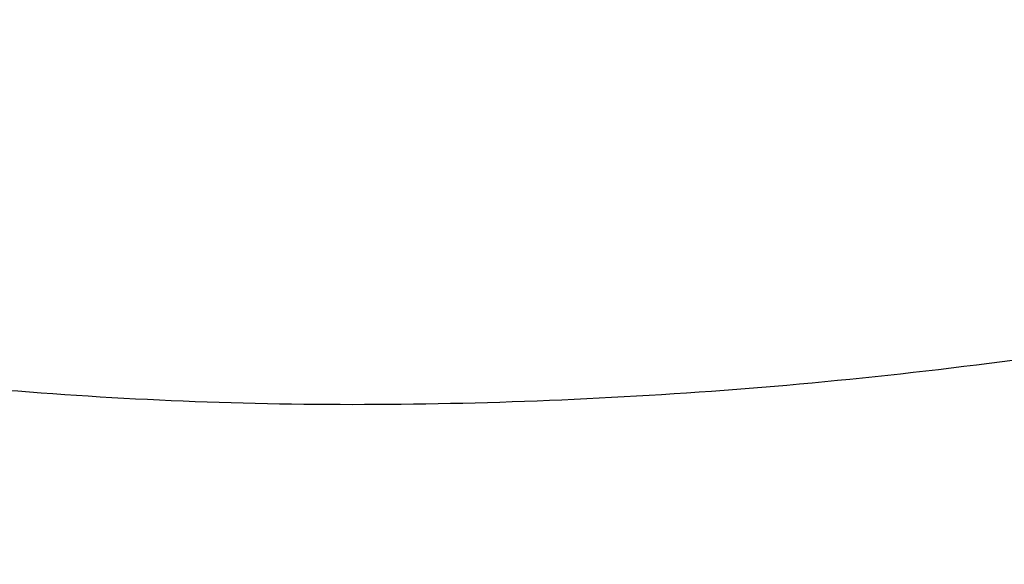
# Model space of a CAD drawing. Header units: millimetres. Extents: x -58 to 450, y 437 to 1028.
# Tile 153 of 256: x -37.853 to -36.92, y 496.368 to 496.884. Entities that reach past the tile are written whole.
import ezdxf

# ---------------------------------------------------------------- set-up
doc = ezdxf.new("R2010")
doc.units = ezdxf.units.MM
doc.layers.add('Calque 07', color=7, linetype='Continuous', true_color=0x834900)
doc.layers.add('chaise 2$Calque 05', color=7, linetype='Continuous', true_color=0x000000)

msp = doc.modelspace()

# ---------------------------------------------------------------- linework, layer by layer
at = {"layer": 'Calque 07'}
for points, weights in [([(-38.06467, 496.55073, 158.57089), (-34.14436, 496.09016, 157.92362), (-33.41955, 499.49787, 159.88873)], [1, 0.707107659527, 1]), ([(-37.70472, 494.78974, 162.00381), (-33.78443, 494.3292, 161.35655), (-33.10797, 497.97334, 162.86061)], [1, 0.707109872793, 1]), ([(-37.15897, 493.28338, 166.38115), (-33.23867, 492.82283, 165.73388), (-32.63583, 496.67017, 166.64745)], [1, 0.707109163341, 1])]:
    msp.add_rational_spline(points, weights, degree=2, dxfattribs=at)
for points in [[(-38.36774, 498.52218, 260.38969), (-30.03706, 497.54343, 259.01427), (-21.70637, 496.56469, 257.63885)], [(-43.96597, 496.83784, 227.68086), (-35.63529, 495.85911, 226.30543), (-27.30461, 494.88038, 224.92999)], [(-44.66685, 496.63004, 223.58362), (-36.33617, 495.65132, 222.20819), (-28.00549, 494.6726, 220.83275)], [(-45.36979, 496.42188, 219.47421), (-37.03911, 495.44316, 218.09877), (-28.70843, 494.46444, 216.72333)]]:
    msp.add_open_spline(points, degree=2, dxfattribs=at)
at = {"layer": 'chaise 2$Calque 05'}
msp.add_open_spline([(-37.83851, 534.17156, 621.70274), (-37.35817, 528.44576, 621.62277), (-35.373, 517.00166, 621.25168), (-29.40664, 500.59178, 620.1457), (-21.71439, 487.37025, 618.79351), (-15.85298, 479.98935, 617.82215), (-13.4668, 477.30187, 617.43625)], degree=3, knots=[0.762562, 0.762562, 0.762562, 0.762562, 162.450312, 326.36027, 490.55503, 592.082827, 592.082827, 592.082827, 592.082827], dxfattribs=at)

doc.saveas('drawing.dxf')
